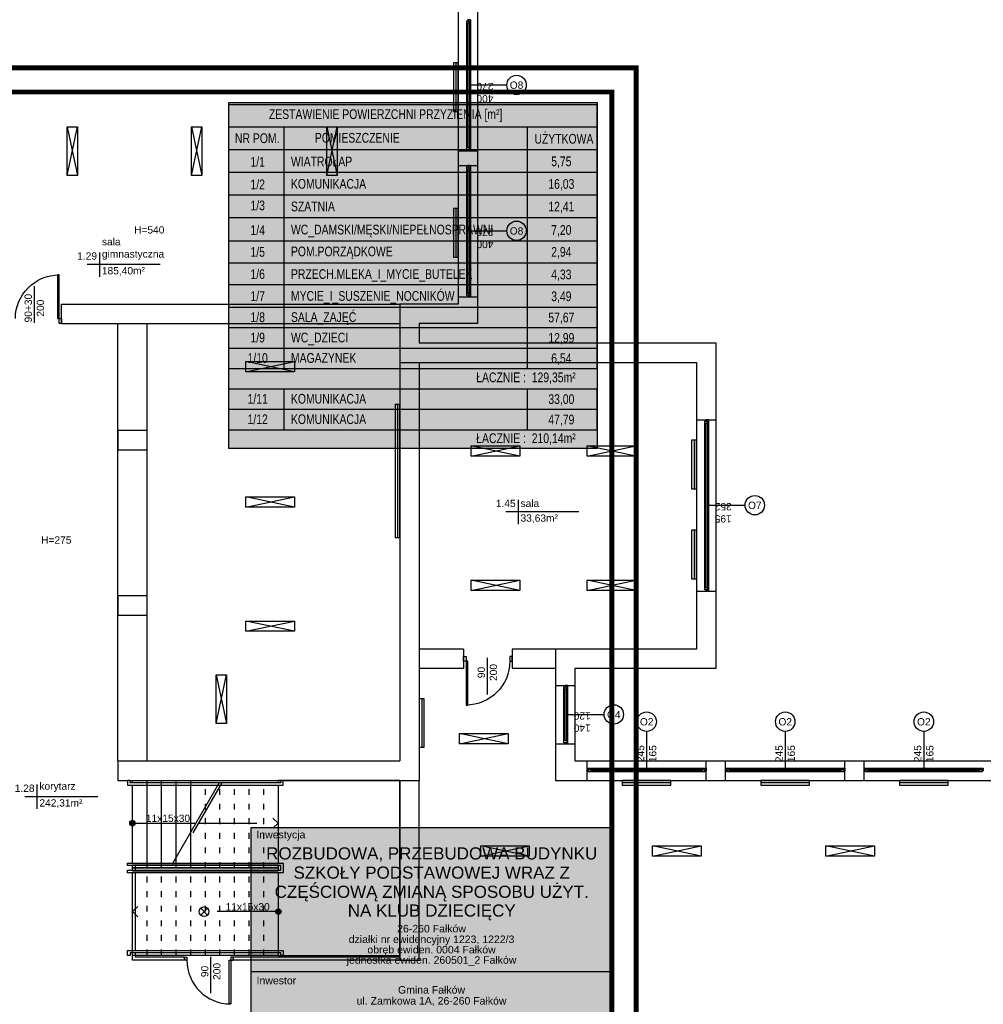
# Model space of a CAD drawing. Header units: millimetres. Extents: x 3698380 to 4312681, y 939872 to 1104488.
# Tile 70 of 93: x 4096331 to 4116149, y 1048924 to 1069180. Entities that reach past the tile are written whole.
import ezdxf
from ezdxf.enums import TextEntityAlignment as Align

# ---------------------------------------------------------------- set-up
doc = ezdxf.new("R2010")
doc.units = ezdxf.units.MM
doc.header["$LTSCALE"] = 10
doc.set_wipeout_variables(frame=1)
doc.linetypes.add('ACAD_ISO03W100', pattern=[30, 12, -18])
for name, color, linetype in [('__INST_opisy', 3, 'Continuous'), ('A_opis', 6, 'Continuous'), ('A_sc_istn', 252, 'Continuous'), ('A_wymiary', 1, 'Continuous'), ('METRYKA', 1, 'Continuous'), ('RAMKA', 5, 'Continuous')]:
    doc.layers.add(name, color=color, linetype=linetype)
doc.layers.add('HVAC_opis_woda', color=4, linetype='Continuous', lineweight=13)
doc.styles.add('ARIAL', font='arial.ttf')
doc.styles.add('OPIS1', font='ROMANS.SHX', dxfattribs={"width": 0.8})
doc.styles.get("Standard").update_dxf_attribs({"font": 'arial.ttf'})
doc.styles.add('Strzałki', font='ic-isocp.shx', dxfattribs={"width": 0.8})
doc.linetypes.add('TRACKS', pattern='A,0.15,[130,ltypeshp.shx,S=0.25,R=0,X=0,Y=0],0.15', length=0.3)
doc.linetypes.add('ZIGZAG', pattern='A,0.0001,-0.2,[131,ltypeshp.shx,S=0.2,R=0,X=-0.2,Y=0],-0.4,[131,ltypeshp.shx,S=0.2,R=180,X=0.2,Y=0],-0.2', length=0.8001)

# ---------------------------------------------------------------- blocks, each defined once
blk = doc.blocks.new('*U186')
blk.add_lwpolyline([(90, 105), (390, 105), (390, -75), (90, -75)], close=True)
blk.add_wipeout([(80, 285), (85, 285), (85, 280), (395, 280), (395, 285), (400, 285), (400, 275), (80, 275)])
for points in [[(-160, 285), (-160, -75), (90, -75), (90, 285)], [(80, 285), (85, 285), (85, 280), (395, 280), (395, 285), (400, 285), (400, 275), (80, 275)], [(90, 285), (390, 285), (390, 105), (90, 105)]]:
    blk.add_lwpolyline(points, close=True)
for points in [[(400, 115), (400, 110), (85, 110), (85, 100), (400, 100), (400, 95), (80, 95), (80, 115)], [(80, -75), (85, -75), (85, -70), (395, -70), (395, -75), (400, -75), (400, -65), (80, -65)]]:
    blk.add_wipeout(points)
for points in [[(400, 110), (85, 110), (85, 100), (400, 100), (400, 95), (80, 95), (80, 115), (400, 115)], [(80, -75), (85, -75), (85, -70), (395, -70), (395, -75), (400, -75), (400, -65), (80, -65)]]:
    blk.add_lwpolyline(points, close=True)
blk = doc.blocks.new('*U198')
h = blk.add_hatch(color=256)
h.dxf.hatch_style = 1
h.paths.add_polyline_path([(5.6, 0, 1), (-5.6, 0, 1)])
at = {"linetype": 'ACAD_ISO03W100', "lineweight": 15}
for q in [(-289, 10.6), (-289, -10.6)]:
    blk.add_line((-299.6, 0), q, dxfattribs=at)
at = {"linetype": 'ACAD_ISO03W100'}
blk.add_line((-135.6, 0), (-299.6, 0), dxfattribs=at)
blk.add_line((-5.6, 0), (-130.6, 0))
blk.add_lwpolyline([(-184.2, -84.2), (-87, 84.2)], dxfattribs=at)
blk.add_lwpolyline([(-179.2, -84.2), (-82, 84.2)])
at = {"ltscale": 100}
blk.add_circle((0, 0), 5.61, dxfattribs=at)
blk.add_attdef('OPIS_SCHODÓW', text='', height=15, rotation=180).set_placement((-73.1, -10), align=Align.MIDDLE_CENTER)
blk = doc.blocks.new('*U199')
h = blk.add_hatch(color=256)
h.dxf.hatch_style = 1
h.paths.add_polyline_path([(5.6, 0, 1), (-5.6, 0, 1)])
at = {"linetype": 'ACAD_ISO03W100', "lineweight": 15}
for q in [(-289, 10.6), (-289, -10.6)]:
    blk.add_line((-299.6, 0), q, dxfattribs=at)
at = {"linetype": 'ACAD_ISO03W100'}
blk.add_line((-5.6, 0), (-299.6, 0), dxfattribs=at)
at = {"ltscale": 100}
blk.add_circle((0, 0), 5.61, dxfattribs=at)
blk.add_attdef('OPIS_SCHODÓW', text='', height=15).set_placement((-63.1, 10), align=Align.MIDDLE_CENTER)
blk = doc.blocks.new('*U462')
at = {"color": 252}
for p, q in [((-95, 20), (-100, 20)), ((-100, 15), (-97.5, 15)), ((-97.5, 15), (-97.5, 17.5)), ((-97.5, 17.5), (-95, 17.5)), ((-92.5, 17.5), (-97.5, 17.5)), ((-97.5, 17.5), (-97.5, 12.5)), ((-97.5, 12.5), (-92.5, 12.5)), ((-95, 17.5), (-95, 20)), ((140, 20), (-95, 20)), ((-92.5, 12.5), (-92.5, 17.5)), ((137.5, 17.5), (-92.5, 17.5)), ((-92.5, 15), (137.5, 15)), ((-92.5, 12.5), (137.5, 12.5)), ((-92.5, 12.5), (137.5, 12.5)), ((142.5, 17.5), (137.5, 17.5)), ((137.5, 17.5), (137.5, 12.5)), ((137.5, 12.5), (142.5, 12.5)), ((145, 20), (140, 20)), ((140, 20), (140, 17.5)), ((140, 17.5), (142.5, 17.5)), ((142.5, 17.5), (142.5, 15)), ((142.5, 12.5), (142.5, 17.5)), ((142.5, 15), (145, 15))]:
    blk.add_line(p, q, dxfattribs=at)
for points in [[(-100, 20), (-100, 15), (-97.5, 15)], [(145, 20), (145, 15), (142.5, 15)]]:
    blk.add_lwpolyline(points, dxfattribs=at)
blk = doc.blocks.new('*U259')
at = {"color": 252}
blk.add_lwpolyline([(75, 0), (0, 0)], dxfattribs=at)
for tag, p in [('H', (30, 20)), ('S', (30, -5))]:
    blk.add_attdef(tag, text='', height=15, rotation=180, dxfattribs=at).set_placement(p, align=Align.CENTER)
blk = doc.blocks.new('*U464')
at = {"color": 252}
for p, q in [((-148.5, 20), (-153.5, 20)), ((-153.5, 15), (-151, 15)), ((-151, 15), (-151, 17.5)), ((-151, 17.5), (-148.5, 17.5)), ((-146, 17.5), (-151, 17.5)), ((-151, 17.5), (-151, 12.5)), ((-151, 12.5), (-146, 12.5)), ((-148.5, 17.5), (-148.5, 20)), ((193.5, 20), (-148.5, 20)), ((-146, 12.5), (-146, 17.5)), ((191, 17.5), (-146, 17.5)), ((-146, 15), (191, 15)), ((-146, 12.5), (191, 12.5)), ((-146, 12.5), (191, 12.5)), ((196, 17.5), (191, 17.5)), ((191, 17.5), (191, 12.5)), ((191, 12.5), (196, 12.5)), ((198.5, 20), (193.5, 20)), ((193.5, 20), (193.5, 17.5)), ((193.5, 17.5), (196, 17.5)), ((196, 17.5), (196, 15)), ((196, 12.5), (196, 17.5)), ((196, 15), (198.5, 15))]:
    blk.add_line(p, q, dxfattribs=at)
for points in [[(-153.5, 20), (-153.5, 15), (-151, 15)], [(198.5, 20), (198.5, 15), (196, 15)]]:
    blk.add_lwpolyline(points, dxfattribs=at)
blk = doc.blocks.new('*U465')
at = {"color": 252}
for p, q in [((-107.5, 20), (-112.5, 20)), ((-112.5, 15), (-110, 15)), ((-110, 15), (-110, 17.5)), ((-110, 17.5), (-107.5, 17.5)), ((-105, 17.5), (-110, 17.5)), ((-110, 17.5), (-110, 12.5)), ((-110, 12.5), (-105, 12.5)), ((-107.5, 17.5), (-107.5, 20)), ((152.5, 20), (-107.5, 20)), ((-105, 12.5), (-105, 17.5)), ((150, 17.5), (-105, 17.5)), ((-105, 15), (150, 15)), ((-105, 12.5), (150, 12.5)), ((-105, 12.5), (150, 12.5)), ((155, 17.5), (150, 17.5)), ((150, 17.5), (150, 12.5)), ((150, 12.5), (155, 12.5)), ((157.5, 20), (152.5, 20)), ((152.5, 20), (152.5, 17.5)), ((152.5, 17.5), (155, 17.5)), ((155, 17.5), (155, 15)), ((155, 12.5), (155, 17.5)), ((155, 15), (157.5, 15))]:
    blk.add_line(p, q, dxfattribs=at)
for points in [[(-112.5, 20), (-112.5, 15), (-110, 15)], [(157.5, 20), (157.5, 15), (155, 15)]]:
    blk.add_lwpolyline(points, dxfattribs=at)
blk = doc.blocks.new('*U460')
at = {"color": 252}
for p, q in [((-32.5, 20), (-37.5, 20)), ((-37.5, 15), (-35, 15)), ((-35, 15), (-35, 17.5)), ((-35, 17.5), (-32.5, 17.5)), ((-30, 17.5), (-35, 17.5)), ((-35, 17.5), (-35, 12.5)), ((-35, 12.5), (-30, 12.5)), ((-32.5, 17.5), (-32.5, 20)), ((77.5, 20), (-32.5, 20)), ((-30, 12.5), (-30, 17.5)), ((75, 17.5), (-30, 17.5)), ((-30, 15), (75, 15)), ((-30, 12.5), (75, 12.5)), ((-30, 12.5), (75, 12.5)), ((80, 17.5), (75, 17.5)), ((75, 17.5), (75, 12.5)), ((75, 12.5), (80, 12.5)), ((82.5, 20), (77.5, 20)), ((77.5, 20), (77.5, 17.5)), ((77.5, 17.5), (80, 17.5)), ((80, 17.5), (80, 15)), ((80, 12.5), (80, 17.5)), ((80, 15), (82.5, 15))]:
    blk.add_line(p, q, dxfattribs=at)
for points in [[(-37.5, 20), (-37.5, 15), (-35, 15)], [(82.5, 20), (82.5, 15), (80, 15)]]:
    blk.add_lwpolyline(points, dxfattribs=at)
blk = doc.blocks.new('*U469')
at = {"color": 252}
for points in [[(35, 900), (35, 0), (0, 0), (0, 900)], [(-50, -100), (0, -100), (0, 0), (-50, 0)], [(950, 0), (950, -100), (900, -100), (900, 0)]]:
    blk.add_lwpolyline(points, close=True, dxfattribs=at)
blk.add_arc((0, 0), 900, 0, 90, dxfattribs=at)
blk = doc.blocks.new('*U196')
blk.add_arc((0, 0), 900, 0, 90)
blk.add_wipeout([(0, 900), (35, 900), (35, 0), (0, 0)])
blk.add_wipeout([(0, 900), (35, 900), (35, 0), (0, 0)])
blk.add_wipeout([(0, 900), (35, 900), (35, 0), (0, 0)])
for points in [[(35, 900), (35, 0), (0, 0), (0, 900)], [(-50, -100), (0, -100), (0, 0), (-50, 0)]]:
    blk.add_lwpolyline(points, close=True)
blk = doc.blocks.new('*U338')
at = {"color": 252}
blk.add_lwpolyline([(75, 0), (0, 0)], dxfattribs=at)
for tag, p in [('S', (30, 5)), ('H', (30, -20))]:
    blk.add_attdef(tag, text='', height=15, dxfattribs=at).set_placement(p, align=Align.CENTER)
blk = doc.blocks.new('*U471')
at = {"color": 252}
for points in [[(35, 900), (35, 0), (0, 0), (0, 900)], [(-50, -60), (0, -60), (0, 0), (-50, 0)], [(950, 0), (950, -60), (900, -60), (900, 0)]]:
    blk.add_lwpolyline(points, close=True, dxfattribs=at)
blk.add_arc((0, 0), 900, 0, 90, dxfattribs=at)
blk = doc.blocks.new('d')
at = {"layer": 'A_sc_istn', "color": 252}
for points in [[(3745714.74, 821527.02), (3757114.74, 821527.02), (3757114.74, 802727.02), (3755914.74, 802727.02), (3755914.74, 802327.02), (3762014.74, 802327.02), (3762014.74, 795627.02), (3759114.74, 795627.02), (3759114.74, 793727.02), (3776514.74, 793727.02), (3776514.74, 786472.02)], [(3745714.74, 821127.02), (3756714.74, 821127.02), (3756714.74, 803127.02), (3755514.74, 803127.02), (3755514.74, 801927.02), (3761614.74, 801927.02), (3761614.74, 796027.02), (3758714.74, 796027.02), (3758714.74, 793327.02), (3776114.74, 793327.02), (3776114.74, 786472.02)], [(3748674.26, 806772.57), (3748886.39, 805772.57)], [(3748674.26, 805772.57), (3748886.39, 806772.57)], [(3751230.46, 806772.57), (3751442.59, 805772.57)], [(3751230.46, 805772.57), (3751442.59, 806772.57)], [(3754013.41, 806772.57), (3754225.54, 805772.57)], [(3754013.41, 805772.57), (3754225.54, 806772.57)], [(3756714.74, 806277.02), (3757114.74, 806277.02)], [(3756714.74, 805977.02), (3757114.74, 805977.02)], [(3749336.31, 804188.11), (3749336.31, 803688.11)], [(3750586.31, 803938.11), (3749086.31, 803938.11)], [(3756714.74, 803277.02), (3757114.74, 803277.02)], [(3748557.79, 803127.02), (3755514.74, 803127.02)], [(3748557.79, 802727.02), (3755514.74, 802727.02)], [(3749714.74, 793727.02), (3749714.74, 802727.02)], [(3750314.74, 793727.02), (3750314.74, 802727.02)], [(3752348.8, 801732.99), (3753348.8, 801945.12)], [(3753348.8, 801732.99), (3752348.8, 801945.12)], [(3755514.74, 801927.02), (3755514.74, 793727.02)], [(3755914.74, 801927.02), (3755914.74, 793327.02)], [(3761614.74, 800742.02), (3762014.74, 800742.02)], [(3756980.74, 799996.82), (3757980.74, 800208.95)], [(3757980.74, 799996.82), (3756980.74, 800208.95)], [(3759368.7, 799996.82), (3760368.7, 800208.95)], [(3760368.7, 799996.82), (3759368.7, 800208.95)], [(3752348.8, 798950.03), (3753348.8, 799162.17)], [(3753348.8, 798950.03), (3752348.8, 799162.17)], [(3757946.54, 799098.67), (3757946.54, 798598.67)], [(3759196.54, 798848.67), (3757696.54, 798848.67)], [(3756980.74, 797232.39), (3757980.74, 797444.53)], [(3757980.74, 797232.39), (3756980.74, 797444.53)], [(3759368.7, 797232.39), (3760368.7, 797444.53)], [(3760368.7, 797232.39), (3759368.7, 797444.53)], [(3761614.81, 797222.02), (3762014.81, 797222.02)], [(3752348.8, 796393.84), (3753348.8, 796605.97)], [(3753348.8, 796393.84), (3752348.8, 796605.97)], [(3756825.7, 796027.02), (3755914.74, 796027.02)], [(3756825.7, 796027.02), (3756825.7, 795627.02)], [(3758714.74, 796027.02), (3757825.7, 796027.02)], [(3757825.7, 796027.02), (3757825.7, 795627.02)], [(3751739.49, 795495.75), (3751951.62, 794495.75)], [(3751739.49, 794495.75), (3751951.62, 795495.75)], [(3756825.7, 795627.02), (3755914.74, 795627.02)], [(3758714.74, 795627.02), (3757825.7, 795627.02)], [(3758714.74, 795277.02), (3759114.74, 795277.02)], [(3756743, 794078.29), (3757743, 794290.42)], [(3757743, 794078.29), (3756743, 794290.42)], [(3758714.74, 794077.02), (3759114.74, 794077.02)], [(3749714.74, 793727.02), (3755514.74, 793727.02)], [(3749714.74, 793727.02), (3749714.74, 793327.02)], [(3759364.74, 793327.02), (3759364.74, 793727.02)], [(3761814.74, 793327.02), (3761814.74, 793727.02)], [(3762214.74, 793327.02), (3762214.74, 793727.02)], [(3764664.74, 793327.02), (3764664.74, 793727.02)], [(3765064.74, 793327.02), (3765064.74, 793727.02)], [(3748051.01, 793239.3), (3748051.01, 792739.3)], [(3749714.74, 793327.02), (3755914.74, 793327.02)], [(3755514.74, 793327.02), (3755514.74, 789627.02), (3755914.74, 789627.02), (3755914.74, 793327.02)], [(3749301.01, 792989.3), (3747801.01, 792989.3)], [(3757176.86, 791766.94), (3758176.86, 791979.07)], [(3758176.86, 791766.94), (3757176.86, 791979.07)], [(3760714.1, 791766.94), (3761714.1, 791979.07)], [(3761714.1, 791766.94), (3760714.1, 791979.07)], [(3764273.83, 791766.94), (3765273.83, 791979.07)], [(3765273.83, 791766.94), (3764273.83, 791979.07)], [(3751086.31, 789627.02), (3750014.74, 789627.02), (3750014.74, 791587.02)], [(3751086.31, 789687.02), (3750074.74, 789687.02), (3750074.74, 791587.02)], [(3755514.74, 789687.02), (3752086.31, 789687.02)], [(3755514.74, 789627.02), (3752086.31, 789627.02)]]:
    blk.add_lwpolyline(points, dxfattribs=at)
for points in [[(3756614.74, 808091.16), (3756614.74, 807091.16), (3756714.74, 807091.16), (3756714.74, 808091.16)], [(3748886.39, 806772.57), (3748886.39, 805772.57), (3748674.26, 805772.57), (3748674.26, 806772.57)], [(3751442.59, 806772.57), (3751442.59, 805772.57), (3751230.46, 805772.57), (3751230.46, 806772.57)], [(3754225.54, 806772.57), (3754225.54, 805772.57), (3754013.41, 805772.57), (3754013.41, 806772.57)], [(3756614.74, 805091.16), (3756614.74, 804091.16), (3756714.74, 804091.16), (3756714.74, 805091.16)], [(3752348.8, 801945.12), (3753348.8, 801945.12), (3753348.8, 801732.99), (3752348.8, 801732.99)], [(3755414.74, 801061.95), (3755414.74, 798327.21), (3755514.74, 798327.21), (3755514.74, 801061.95)], [(3749714.74, 800127.02), (3750314.74, 800127.02), (3750314.74, 800527.02), (3749714.74, 800527.02)], [(3761514.74, 800323.39), (3761514.74, 799323.39), (3761614.74, 799323.39), (3761614.74, 800323.39)], [(3756980.74, 800208.95), (3757980.74, 800208.95), (3757980.74, 799996.82), (3756980.74, 799996.82)], [(3759368.7, 800208.95), (3760368.7, 800208.95), (3760368.7, 799996.82), (3759368.7, 799996.82)], [(3752348.8, 799162.17), (3753348.8, 799162.17), (3753348.8, 798950.03), (3752348.8, 798950.03)], [(3761514.74, 798475.9), (3761514.74, 797475.9), (3761614.74, 797475.9), (3761614.74, 798475.9)], [(3756980.74, 797444.53), (3757980.74, 797444.53), (3757980.74, 797232.39), (3756980.74, 797232.39)], [(3759368.7, 797444.53), (3760368.7, 797444.53), (3760368.7, 797232.39), (3759368.7, 797232.39)], [(3749714.74, 796727.02), (3750314.74, 796727.02), (3750314.74, 797127.02), (3749714.74, 797127.02)], [(3752348.8, 796605.97), (3753348.8, 796605.97), (3753348.8, 796393.84), (3752348.8, 796393.84)], [(3751951.62, 795495.75), (3751951.62, 794495.75), (3751739.49, 794495.75), (3751739.49, 795495.75)], [(3755914.74, 795008.06), (3755914.74, 794008.06), (3756014.74, 794008.06), (3756014.74, 795008.06)], [(3756743, 794290.42), (3757743, 794290.42), (3757743, 794078.29), (3756743, 794078.29)], [(3761089.74, 793327.02), (3760089.74, 793327.02), (3760089.74, 793227.02), (3761089.74, 793227.02)], [(3763939.74, 793327.02), (3762939.74, 793327.02), (3762939.74, 793227.02), (3763939.74, 793227.02)], [(3766789.74, 793327.02), (3765789.74, 793327.02), (3765789.74, 793227.02), (3766789.74, 793227.02)], [(3757176.86, 791979.07), (3758176.86, 791979.07), (3758176.86, 791766.94), (3757176.86, 791766.94)], [(3760714.1, 791979.07), (3761714.1, 791979.07), (3761714.1, 791766.94), (3760714.1, 791766.94)], [(3764273.83, 791979.07), (3765273.83, 791979.07), (3765273.83, 791766.94), (3764273.83, 791766.94)]]:
    blk.add_lwpolyline(points, close=True, dxfattribs=at)
at = {"layer": 'A_sc_istn', "color": 252, "linetype": 'ZIGZAG', "ltscale": 20}
for points in [[(3756664.74, 808091.16), (3756664.74, 807091.16)], [(3756664.74, 805091.16), (3756664.74, 804091.16)], [(3755464.74, 801061.95), (3755464.74, 798327.21)]]:
    blk.add_lwpolyline(points, dxfattribs=at)
at = {"layer": 'A_sc_istn', "color": 252, "linetype": 'TRACKS', "ltscale": 20}
for points in [[(3761564.74, 800323.39), (3761564.74, 799323.39)], [(3761564.74, 798475.9), (3761564.74, 797475.9)], [(3755964.74, 795008.06), (3755964.74, 794008.06)], [(3761089.74, 793277.02), (3760089.74, 793277.02)], [(3763939.74, 793277.02), (3762939.74, 793277.02)], [(3766789.74, 793277.02), (3765789.74, 793277.02)]]:
    blk.add_lwpolyline(points, dxfattribs=at)
at = {"layer": 'A_sc_istn', "color": 252}
for centre in [(3757914.59, 807633.69), (3757914.59, 804633.69), (3762814.65, 798988.69), (3759914.65, 794683.69), (3760591.05, 794535.86), (3763441.05, 794535.86), (3766291.05, 794535.86)]:
    blk.add_circle(centre, 200, dxfattribs=at)
at = {"layer": 'A_sc_istn', "color": 252, "xscale": -10, "yscale": 10, "zscale": 10}
for name, p, rotation in [('*U465', (3756764.71, 807402.02), 270), ('*U465', (3756764.71, 804402.02), 270), ('*U464', (3761664.77, 798757.02), 270), ('*U460', (3758764.77, 794452.02), 270), ('*U462', (3760814.74, 793377.05), 359.9999999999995), ('*U462', (3763664.74, 793377.05), 359.9999999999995), ('*U462', (3766514.74, 793377.05), 359.9999999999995)]:
    blk.add_blockref(name, p, dxfattribs=dict(at, rotation=rotation))
at = {"layer": 'A_sc_istn', "color": 252, "linetype": 'ACAD_ISO03W100'}
ref = blk.add_blockref('*U259', (3756964.7, 807627.02), dxfattribs=dict(at, xscale=-10, yscale=10, zscale=10, rotation=180))
ref.add_attrib('S', '270', dxfattribs={"layer": '0', "color": 252, "height": 150, "rotation": 180}).set_placement((3757264.7, 807677.02), align=Align.CENTER)
ref.add_attrib('H', '400', dxfattribs={"layer": '0', "color": 252, "height": 150, "rotation": 180}).set_placement((3757264.7, 807427.02), align=Align.CENTER)
ref = blk.add_blockref('*U259', (3756964.7, 804627.02), dxfattribs=dict(at, xscale=-10, yscale=10, zscale=10, rotation=180))
ref.add_attrib('S', '270', dxfattribs={"layer": '0', "color": 252, "height": 150, "rotation": 180}).set_placement((3757264.7, 804677.02), align=Align.CENTER)
ref.add_attrib('H', '400', dxfattribs={"layer": '0', "color": 252, "height": 150, "rotation": 180}).set_placement((3757264.7, 804427.02), align=Align.CENTER)
ref = blk.add_blockref('*U259', (3761864.77, 798982.02), dxfattribs=dict(at, xscale=-10, yscale=10, zscale=10, rotation=180))
ref.add_attrib('S', '352', dxfattribs={"layer": '0', "color": 252, "height": 150, "rotation": 180}).set_placement((3762164.77, 799032.02), align=Align.CENTER)
ref.add_attrib('H', '195', dxfattribs={"layer": '0', "color": 252, "height": 150, "rotation": 180}).set_placement((3762164.77, 798782.02), align=Align.CENTER)
at = {"layer": 'A_sc_istn', "color": 252, "xscale": -1, "rotation": 180}
blk.add_blockref('*U469', (3756875.7, 795777.02), dxfattribs=at)
at = {"layer": 'A_sc_istn', "color": 252, "linetype": 'ACAD_ISO03W100', "xscale": 10, "yscale": 10, "zscale": 10, "rotation": 270}
blk.add_blockref('*U259', (3757313.7, 795846.69), dxfattribs=at).add_auto_attribs({'S': '90', 'H': '200'})
at = {"layer": 'A_sc_istn', "color": 252, "linetype": 'ACAD_ISO03W100'}
ref = blk.add_blockref('*U259', (3758964.77, 794677.02), dxfattribs=dict(at, xscale=-10, yscale=10, zscale=10, rotation=180))
ref.add_attrib('S', '120', dxfattribs={"layer": '0', "color": 252, "height": 150, "rotation": 180}).set_placement((3759264.77, 794727.02), align=Align.CENTER)
ref.add_attrib('H', '140', dxfattribs={"layer": '0', "color": 252, "height": 150, "rotation": 180}).set_placement((3759264.77, 794477.02), align=Align.CENTER)
ref = blk.add_blockref('*U259', (3760589.74, 793577.05), dxfattribs=dict(at, xscale=-10, yscale=10, zscale=10, rotation=269.9999999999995))
ref.add_attrib('S', '245', dxfattribs={"layer": '0', "color": 252, "height": 150, "rotation": 90}).set_placement((3760539.74, 793877.05), align=Align.CENTER)
ref.add_attrib('H', '165', dxfattribs={"layer": '0', "color": 252, "height": 150, "rotation": 90}).set_placement((3760789.74, 793877.05), align=Align.CENTER)
ref = blk.add_blockref('*U259', (3763439.74, 793577.05), dxfattribs=dict(at, xscale=-10, yscale=10, zscale=10, rotation=269.9999999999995))
ref.add_attrib('S', '245', dxfattribs={"layer": '0', "color": 252, "height": 150, "rotation": 90}).set_placement((3763389.74, 793877.05), align=Align.CENTER)
ref.add_attrib('H', '165', dxfattribs={"layer": '0', "color": 252, "height": 150, "rotation": 90}).set_placement((3763639.74, 793877.05), align=Align.CENTER)
ref = blk.add_blockref('*U259', (3766289.74, 793577.05), dxfattribs=dict(at, xscale=-10, yscale=10, zscale=10, rotation=269.9999999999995))
ref.add_attrib('S', '245', dxfattribs={"layer": '0', "color": 252, "height": 150, "rotation": 90}).set_placement((3766239.74, 793877.05), align=Align.CENTER)
ref.add_attrib('H', '165', dxfattribs={"layer": '0', "color": 252, "height": 150, "rotation": 90}).set_placement((3766489.74, 793877.05), align=Align.CENTER)
at = {"layer": 'A_sc_istn', "color": 252}
for s, width, insert, char_height, attachment_point in [('{\\H0.5x;O8}', 232.5953, (3757774.88, 807553.72), 300, 7), ('H=540', 129.7048, (3750359.53, 804651.55), 150, 5), ('{\\H0.5x;O8}', 232.5953, (3757774.88, 804553.72), 300, 7), ('{\\H0.5x;sala gimnastyczna}', 232.5953, (3749386.31, 804038.11), 300, 7), ('{\\H0.5x;1.29}', 232.5953, (3749286.31, 804038.11), 300, 9), ('{\\H0.5x;185,40m²}', 232.5953, (3749386.31, 803888.11), 300, 1), ('{\\H0.5x;sala}', 232.5953, (3757996.54, 798948.67), 300, 7), ('{\\H0.5x;1.45}', 232.5953, (3757896.54, 798948.67), 300, 9), ('{\\H0.5x;O7}', 232.5953, (3762674.95, 798908.72), 300, 7), ('{\\H0.5x;33,63m²}', 232.5953, (3757996.54, 798798.67), 300, 1), ('H=275', 129.7048, (3748448.53, 798271.04), 150, 5), ('{\\H0.5x;O4}', 232.5953, (3759774.95, 794603.72), 300, 7), ('{\\H0.5x;O2}', 232.5953, (3760451.34, 794455.9), 300, 7), ('{\\H0.5x;O2}', 232.5953, (3763301.34, 794455.9), 300, 7), ('{\\H0.5x;O2}', 232.5953, (3766151.34, 794455.9), 300, 7), ('{\\H0.5x;1.28}', 232.5953, (3748001.01, 793089.3), 300, 9), ('{\\H0.5x;korytarz}', 232.5953, (3748101.01, 793089.3), 300, 7), ('{\\H0.5x;242,31m²}', 232.5953, (3748101.01, 792939.3), 300, 1)]:
    blk.add_mtext_dynamic_manual_height_columns(s, width=width, gutter_width=12.5, heights=[0], dxfattribs=dict(at, insert=insert, char_height=char_height, attachment_point=attachment_point))
at = {"layer": 'A_sc_istn', "color": 252, "xscale": -1}
blk.add_blockref('*U196', (3748507.79, 802827.02), dxfattribs=at)
at = {"layer": 'A_sc_istn', "color": 252, "xscale": 10, "yscale": 10, "zscale": 10, "rotation": 180}
blk.add_blockref('*U186', (3753914.74, 792577.02), dxfattribs=at)
at = {"layer": 'A_sc_istn', "color": 252}
for points in [[(3748557.79, 802727.02), (3748557.79, 803127.02)], [(3750314.74, 791527.02), (3750314.74, 793327.02)], [(3750614.74, 791527.02), (3750614.74, 793327.02)], [(3750914.74, 791527.02), (3750914.74, 793327.02)], [(3751214.74, 791527.02), (3751214.74, 793327.02)], [(3750014.74, 791587.02), (3753014.74, 791587.02)], [(3750014.74, 791467.02), (3753014.74, 791467.02)], [(3751417.95, 790697.73), (3751559.37, 790556.31)], [(3751559.37, 790697.73), (3751417.95, 790556.31)], [(3751086.31, 789687.02), (3751086.31, 789627.02)], [(3752086.31, 789687.02), (3752086.31, 789627.02)]]:
    blk.add_lwpolyline(points, dxfattribs=at)
at = {"layer": 'A_sc_istn', "color": 252, "linetype": 'ACAD_ISO03W100'}
for points in [[(3751514.74, 791527.02), (3751514.74, 793327.02)], [(3751814.74, 791527.02), (3751814.74, 793327.02)], [(3752114.74, 791527.02), (3752114.74, 793327.02)], [(3752414.74, 791527.02), (3752414.74, 793327.02)], [(3752714.74, 791527.02), (3752714.74, 793327.02)], [(3750314.74, 789727.02), (3750314.74, 791527.02)], [(3750614.74, 789727.02), (3750614.74, 791527.02)], [(3750914.74, 789727.02), (3750914.74, 791527.02)], [(3751214.74, 789727.02), (3751214.74, 791527.02)], [(3751514.74, 789727.02), (3751514.74, 791527.02)], [(3751814.74, 789727.02), (3751814.74, 791527.02)], [(3752114.74, 789727.02), (3752114.74, 791527.02)], [(3752414.74, 789727.02), (3752414.74, 791527.02)], [(3752714.74, 789727.02), (3752714.74, 791527.02)]]:
    blk.add_lwpolyline(points, dxfattribs=at)
at = {"layer": 'A_sc_istn', "color": 252}
blk.add_circle((3751488.66, 790627.02), 100, dxfattribs=at)
at = {"layer": 'A_sc_istn', "color": 252, "xscale": 10, "yscale": 10, "zscale": 10}
for name, p, rotation, values in [('*U338', (3747995.66, 802742.98), 90, {'S': '90+30', 'H': '200'}), ('*U198', (3750014.74, 792447.02), 180, {'OPIS_SCHODÓW': '11x15x30'})]:
    blk.add_blockref(name, p, dxfattribs=dict(at, rotation=rotation)).add_auto_attribs(values)
at = {"layer": 'A_sc_istn', "color": 252, "linetype": 'ACAD_ISO03W100', "xscale": 10, "yscale": 10, "zscale": 10}
blk.add_blockref('*U199', (3753014.74, 790627.02), dxfattribs=at).add_auto_attribs({'OPIS_SCHODÓW': '11x15x30'})
at = {"layer": 'A_sc_istn', "color": 252, "rotation": 180}
blk.add_blockref('*U471', (3752036.31, 789627.02), dxfattribs=at)
at = {"layer": 'A_sc_istn', "color": 252, "linetype": 'ACAD_ISO03W100', "xscale": 10, "yscale": 10, "zscale": 10, "rotation": 270}
blk.add_blockref('*U259', (3751625.02, 789696.69), dxfattribs=at).add_auto_attribs({'S': '90', 'H': '200'})

msp = doc.modelspace()

# ---------------------------------------------------------------- block references
at = {"layer": 'A_wymiary'}
msp.add_blockref('d', (348635, 260203), dxfattribs=at)

# ---------------------------------------------------------------- next in the draw order: hatches: boundary and pattern name
at = {"layer": '__INST_opisy', "ltscale": 2, "true_color": 0xf5f5f5}
h = msp.add_hatch(color=7, dxfattribs=at)
h.dxf.hatch_style = 1
h.paths.add_polyline_path([(4100633, 1067477), (4108211, 1067477), (4108211, 1060361), (4100633, 1060361)])
h = msp.add_hatch(color=7, dxfattribs=at)
h.dxf.hatch_style = 1
h.paths.add_polyline_path([(4101093, 1052561), (4108508, 1052561), (4108508, 1038991), (4101093, 1038991)])

# ---------------------------------------------------------------- next in the draw order: linework, layer by layer
at = {"layer": '__INST_opisy', "ltscale": 2, "const_width": 100}
msp.add_lwpolyline([(4067008, 1068191), (4109008, 1068191), (4109008, 1038491), (4067008, 1038491), (4067008, 1068191)], dxfattribs=at)
msp.add_lwpolyline([(4067508, 1067691), (4108508, 1067691), (4108508, 1038991), (4067508, 1038991)], close=True, dxfattribs=at)
at = {"layer": '__INST_opisy', "ltscale": 2}
for points in [[(4100633, 1067477), (4108211, 1067477), (4108211, 1060361), (4100633, 1060361)], [(4101093, 1052561), (4108508, 1052561), (4108508, 1038991), (4101093, 1038991)]]:
    msp.add_lwpolyline(points, close=True, dxfattribs=at)
at = {"layer": 'A_opis', "color": 3}
for p, q in [((4100633, 1062005), (4100633, 1067438)), ((4100633, 1067438), (4108211, 1067438)), ((4108211, 1062005), (4108211, 1067438)), ((4100633, 1066973), (4108211, 1066973)), ((4101770, 1062005), (4101770, 1066973)), ((4106778, 1062005), (4106778, 1066973)), ((4100633, 1066507), (4108211, 1066507)), ((4100633, 1066042), (4108211, 1066042)), ((4100633, 1065576), (4108211, 1065576)), ((4100633, 1065576), (4108211, 1065576)), ((4100633, 1065111), (4108211, 1065111)), ((4100633, 1064629), (4108211, 1064629)), ((4100633, 1064180), (4108211, 1064180)), ((4100633, 1063730), (4108211, 1063730)), ((4100633, 1063265), (4108211, 1063265)), ((4100633, 1062845), (4108211, 1062845)), ((4100633, 1062425), (4108211, 1062425)), ((4100633, 1062005), (4108211, 1062005)), ((4100633, 1060745), (4100633, 1061585)), ((4100633, 1061585), (4108211, 1061585)), ((4101770, 1060745), (4101770, 1061585)), ((4106778, 1060745), (4106778, 1061585)), ((4108211, 1060745), (4108211, 1061585)), ((4100633, 1061165), (4108211, 1061165)), ((4100633, 1060745), (4108211, 1060745))]:
    msp.add_line(p, q, dxfattribs=at)
at = {"layer": 'METRYKA', "color": 3}
msp.add_line((4101093, 1049600), (4108508, 1049600), dxfattribs=at)
at = {"layer": 'RAMKA', "color": 3, "ltscale": 0.5}
msp.add_lwpolyline([(4101093, 1038991), (4101093, 1052561), (4108508, 1052561), (4108508, 1038991)], close=True, dxfattribs=at)
msp.add_lwpolyline([(4101093, 1038991), (4101093, 1052561), (4108508, 1052561), (4108508, 1038991)], close=True, dxfattribs=at)

# ---------------------------------------------------------------- next in the draw order: texts
at = {"layer": 'A_opis', "color": 3, "char_height": 200, "attachment_point": 5, "style": 'Strzałki'}
for s, insert in [('\\A1;ZESTAWIENIE POWIERZCHNI PRZYZIEMIA [m²]', (4103857, 1067206)), ('\\A1;NR POM.', (4101216, 1066740)), ('\\A1;POMIESZCZENIE', (4103274, 1066749)), ('\\A1;UŻYTKOWA', (4107524, 1066728)), ('1/1', (4101226, 1066255)), ('5,75', (4107471, 1066247)), ('1/2', (4101226, 1065790)), ('16,03', (4107471, 1065782)), ('1/3', (4101226, 1065357)), ('12,41', (4107471, 1065316)), ('1/4', (4101226, 1064851)), ('7,20', (4107471, 1064835)), ('1/5', (4101226, 1064401)), ('2,94', (4107471, 1064385)), ('1/6', (4101226, 1063944)), ('4,33', (4107471, 1063920)), ('1/7', (4101226, 1063490)), ('3,49', (4107471, 1063471)), ('1/8', (4101226, 1063058)), ('57,67', (4107471, 1063035)), ('1/9', (4101226, 1062638)), ('12,99', (4107471, 1062615)), ('1/10', (4101226, 1062218)), ('6,54', (4107471, 1062195)), ('ŁACZNIE :  129,35m²', (4106743, 1061803)), ('1/11', (4101226, 1061378)), ('33,00', (4107471, 1061355)), ('1/12', (4101226, 1060958)), ('47,79', (4107471, 1060935)), ('ŁACZNIE :  210,14m²', (4106743, 1060551))]:
    msp.add_mtext(s, dxfattribs=dict(at, insert=insert))
at = {"layer": 'A_opis', "color": 3, "style": 'Strzałki', "width": 0.8}
for tag, p in [('WIATROŁAP', (4101910, 1066162)), ('KOMUNIKACJA', (4101910, 1065703)), ('SZATNIA', (4101910, 1065238)), ('WC_DAMSKI/MĘSKI/NIEPEŁNOSPRAWNI', (4101910, 1064762)), ('POM.PORZĄDKOWE', (4101910, 1064312)), ('PRZECH.MLEKA_I_MYCIE_BUTELEK', (4101910, 1063847)), ('MYCIE_I_SUSZENIE_NOCNIKÓW', (4101910, 1063397)), ('SALA_ZAJĘĆ', (4101910, 1062961)), ('WC_DZIECI', (4101910, 1062541)), ('MAGAZYNEK', (4101910, 1062121)), ('KOMUNIKACJA', (4101910, 1061281)), ('KOMUNIKACJA', (4101910, 1060861))]:
    msp.add_attdef(tag, p, '', height=200, dxfattribs=at)
at = {"layer": 'HVAC_opis_woda', "color": 0, "insert": (4070551, 1065417), "char_height": 187.5, "width": 10398.91, "attachment_point": 1, "rotation": 360, "style": 'OPIS1'}
msp.add_mtext('\\pi-562.5,l750,t750;{\\T0.85;1.^IRysunek rozpatrywać razem z projektami pozostałych branż oraz opisem technicznym \\P2.^IProwadzenie przewodów na rysunku pokazano schematycznie w celu zachowania czytelności opracowania. Dokładną trasę prowadzenia ruraży ustalić w trakcie wykonywania prac montażowych. W razie kolizji korygować na bieżąco na budowie\\P3.^IW miejscach montażu armatury na przewodach należy przewidzieć dostęp do tej armatury\\P}4.^IInstalację C.O. na parterz prowadzić w warstwach posadzkowych. W części nieobejętem opracowaniem - pod stropem w obudowie\\P5.^IDobór grzejników wykonano dla temperatury zasilania i powrotu 70/50°C\\P6.^IRury izolować zgodnie z opisem technicznym\\P7.^IInstalację C.O. należy włączyć do istenijącej instalacji na poziomie piwnicy. Należy wykonać osobny obieg i wyposażyć go w odpowienią armaturę i pompę obiegową\\P8.^INa wszystkich grzejnikach zastosować zabudowy chroniące przed oparzeniem', dxfattribs=at)
at = {"layer": 'METRYKA', "color": 3, "style": 'ARIAL'}
for s, p in [('Inwestycja', (4101199, 1052338)), ('Inwestor', (4101202, 1049336))]:
    msp.add_text(s, height=154.5, dxfattribs=at).set_placement(p)
for s, height, p in [('ROZBUDOWA, PRZEBUDOWA BUDYNKU', 250, (4104805, 1051903)), ('SZKOŁY PODSTAWOWEJ WRAZ Z', 250, (4104805, 1051508)), ('CZĘŚCIOWĄ ZMIANĄ SPOSOBU UŻYT.', 250, (4104805, 1051114)), ('NA KLUB DZIECIĘCY', 250, (4104805, 1050728)), ('26-260 Fałków', 154.5, (4104801, 1050403)), ('działki nr ewidencyjny 1223, 1222/3', 154.5, (4104801, 1050184)), ('obręb ewiden. 0004 Fałków', 154.5, (4104801, 1049971)), ('jednostka ewiden. 260501_2 Fałków', 154.5, (4104801, 1049758)), ('Gmina Fałków', 154.5, (4104801, 1049144)), ('ul. Zamkowa 1A, 26-260 Fałków', 154.5, (4104801, 1048918))]:
    msp.add_text(s, height=height, dxfattribs=at).set_placement(p, align=Align.CENTER)

doc.saveas('drawing.dxf')
